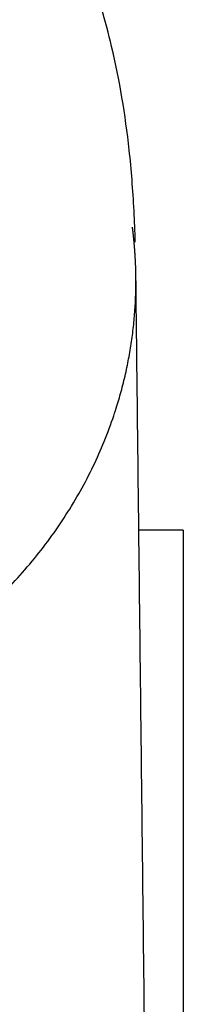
# Model space of a CAD drawing. Header units: inches. Extents: x 0 to 17820, y -10 to 12600.
# Tile 62 of 256: x 6472 to 6485, y 4275 to 4356. Entities that reach past the tile are written whole.
import ezdxf

# ---------------------------------------------------------------- set-up
doc = ezdxf.new("R2010")
doc.units = ezdxf.units.IN
doc.layers.add('1', color=7, linetype='Continuous', true_color=0xffffff)

msp = doc.modelspace()

# ---------------------------------------------------------------- linework, layer by layer
at = {"layer": '1', "color": 2, "linetype": 'Continuous', "lineweight": 25}
for q in [(6481.571, 4314.089), (6485.234, 4206.593)]:
    msp.add_line((6485.234, 4314.089), q, dxfattribs=at)
for points, knots in [([(6481.276, 4337.84), (6481.252, 4338.72), (6481.148, 4341.378), (6480.723, 4346.822), (6479.626, 4353.328), (6477.743, 4359.901), (6474.679, 4367.356), (6469.37, 4376.306), (6459.518, 4386.8), (6446.627, 4394.175), (6435.227, 4397.16), (6428.664, 4397.905), (6425.325, 4398.068), (6423.821, 4398.089), (6423.156, 4398.088)], [0, 0, 0, 0, 0.026925, 0.083043, 0.185943, 0.263745, 0.328536, 0.432544, 0.577852, 0.767269, 0.892575, 0.951876, 0.978739, 1, 1, 1, 1]), ([(6482.803, 4206.584), (6482.606, 4223.816), (6482.367, 4244.704), (6482.085, 4269.248), (6481.959, 4280.214), (6481.834, 4291.181), (6481.708, 4302.148), (6481.582, 4313.114), (6481.457, 4324.07), (6481.373, 4331.37), (6481.331, 4335.014)], [0, 0, 0, 0, 0.402531, 0.487921, 0.573311, 0.658701, 0.744092, 0.829482, 0.914872, 1, 1, 1, 1])]:
    msp.add_open_spline(points, degree=3, knots=knots, dxfattribs=at)
msp.add_rational_spline([(6481.331, 4335.021), (6481.32, 4336.02), (6481.269, 4337.033), (6481.178, 4338.057), (6481.043, 4339.089)], [1.01661171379, 1.01661171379, 1.016308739, 1.01576840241, 1.01504684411], degree=4, dxfattribs=at)
msp.add_rational_spline([(6417.549, 4299.192), (6422.392, 4297.155), (6427.482, 4295.857), (6432.55, 4295.321), (6453.015, 4295.553), (6473.835, 4302.709), (6481.49, 4321.182), (6481.331, 4335.021)], [1.0011800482, 1.00557628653, 1.01135064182, 1.01661171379, 1.01661171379, 0.958470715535, 1.01661171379, 1.01661171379], degree=4, knots=[0, 0, 0, 0, 0, 0.23125, 0.23125, 0.23125, 1, 1, 1, 1, 1], dxfattribs=at)

doc.saveas('drawing.dxf')
